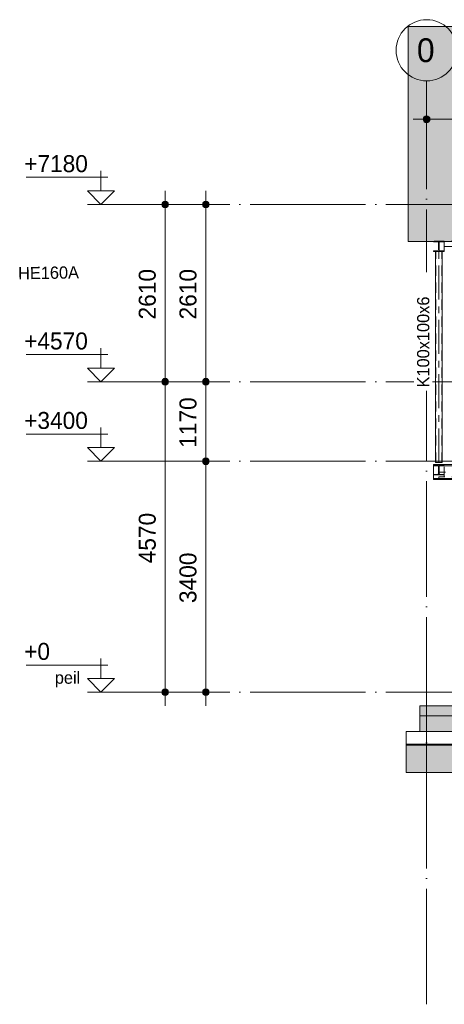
# Model space of a CAD drawing. Header units: millimetres. Extents: x 4517 to 474157, y -4632 to 9900.
# Tile 19 of 114: x 164040 to 170296, y -4594 to 9900. Entities that reach past the tile are written whole.
import ezdxf

# ---------------------------------------------------------------- set-up
doc = ezdxf.new("R2010")
doc.units = ezdxf.units.MM
for name, pattern in [('WSP_hartlijn', [800, 500, -100, 100, -100]), ('WSP_hhidden', [250, 150, -100]), ('WSP_stramienlijn', [2000, 1700, -150, 0, -150])]:
    doc.linetypes.add(name, pattern=pattern)
for name, color, linetype, lineweight in [('00_algemeen - hartlijn', 7, 'WSP_hartlijn', 13), ('00_algemeen - hhidden - 0_13mm', 7, 'WSP_hhidden', 13), ('00_maatvoering', 8, 'Continuous', 13), ('00_maatvoering-100', 8, 'Continuous', 13), ('07_stramien', 4, 'Continuous', 13), ('07_stramien - levels', 7, 'Continuous', 13), ('23_vloeren', 2, 'Continuous', 18), ('28_hoofddraagconstructies - kolommen en liggers', 1, 'Continuous', 13), ('28_hoofddraagconstructies - kolommen en liggers - staal', 1, 'Continuous', 13), ('28_hoofddraagconstructies - tags', 7, 'Continuous', 18)]:
    doc.layers.add(name, color=color, linetype=linetype, lineweight=lineweight)
doc.layers.add('16_funderingsconstructies - voeten en balken', color=2, linetype='Continuous')
doc.styles.add('Revittext', font='txt', dxfattribs={"height": 250})
doc.styles.add('Revittext_1', font='txt', dxfattribs={"height": 180})
doc.styles.add('Revittext_2', font='txt', dxfattribs={"height": 350})
doc.dimstyles.new('WSP_25_-_transparant', dxfattribs={"dimscale": 304.8, "dimtxt": 252.223969, "dimasz": 1.312336, "dimexe": 0.656168, "dimexo": 0.0625, "dimgap": 0.213255, "dimtad": 1, "dimdec": 0, "dimzin": 0, "dimdsep": 46, "dimtxsty": 'Revittext', "dimblk1": 'DOTSMALL', "dimblk2": 'DOTSMALL', "dimsah": 1, "dimcen": 0.09, "dimdle": 0.656168, "dimazin": 0, "dimtfac": 1, "dimtdec": 4, "dimtix": 1, "dimtmove": 0, "dimatfit": 3, "dimfxl": 0.656168, "dimfxlon": 1, "dimtvp": 1, "dimtolj": 1, "dimtzin": 0, "dimarcsym": 2})

# ---------------------------------------------------------------- blocks, each defined once
blk = doc.blocks.new('28_WSP_SF_staal - HE v21-0 - HE220B-1384948-as D')
at = {"layer": '00_algemeen - hartlijn'}
blk.add_line((29080, 3240), (2700, 3240), dxfattribs=at)
blk = doc.blocks.new('28_WSP_SF_staal - HE v21-0 - HE160A-1384899-as D')
at = {"layer": '00_algemeen - hartlijn'}
blk.add_line((15801, 6774), (2860, 6561), dxfattribs=at)
blk = doc.blocks.new('28_WSP_SF_staal - HFL v21-0 - Lequ 200x200x16 - S235-1217638-as D')
at = {"layer": '00_algemeen - hhidden - 0_13mm'}
blk.add_line((2300, -764), (9300, -764), dxfattribs=at)
blk = doc.blocks.new('28_WSP_SC_staal - RHS v18-0 - SHSC 100x100x6 - S275-1249213-as D')
at = {"layer": '00_algemeen - hartlijn'}
blk.add_line((2780, 3380), (2780, 6488), dxfattribs=at)
at = {"layer": '00_algemeen - hhidden - 0_13mm'}
for p, q in [((2736, 3380), (2736, 6488)), ((2824, 3380), (2824, 6488))]:
    blk.add_line(p, q, dxfattribs=at)
blk = doc.blocks.new('Structural Framing 1 - Structural Framing 1-1333742-as D')
at = {"layer": '28_hoofddraagconstructies - kolommen en liggers'}
blk.add_hatch(color=256, dxfattribs=at).paths.add_polyline_path([(4452, 6637), (5360, 6637), (5360, 9800), (2330, 9800), (2330, 6637), (4348, 6637)])
for p, q in [((2330, 9800), (5360, 9800)), ((2330, 6637), (2330, 9800)), ((5360, 6637), (5360, 9800)), ((5360, 6637), (2330, 6637))]:
    blk.add_line(p, q, dxfattribs=at)
blk = doc.blocks.new('Floors 6 - Floors 6-1343422-as D')
at = {"layer": '23_vloeren', "linetype": 'WSP_hhidden', "lineweight": 13}
for p, q in [((2860, 3170), (2780, 3170)), ((2780, 3164), (2780, 3170)), ((2780, 3146), (2780, 3164)), ((9870, 3170), (2860, 3170)), ((9870, 3170), (9870, 3164)), ((9870, 3164), (9870, 3146))]:
    blk.add_line(p, q, dxfattribs=at)
blk = doc.blocks.new('Level - Level _ description-214686-as D')
at = {"layer": '07_stramien - levels'}
for p, q in [((-2199, 200), (-2199, 496)), ((-3300, 400), (-2096, 400)), ((-2398, 200), (-2199, 0)), ((-2398, 200), (-2000, 200)), ((-2000, 200), (-2199, 0)), ((-2000, 0), (-2398, 0))]:
    blk.add_line(p, q, dxfattribs=at)
blk = doc.blocks.new('Level - Level-3995-as D')
at = {"layer": '07_stramien - levels'}
for p, q in [((-3300, 3800), (-2096, 3800)), ((-2199, 3600), (-2199, 3896)), ((-2398, 3600), (-2199, 3400)), ((-2398, 3600), (-2000, 3600)), ((-2000, 3600), (-2199, 3400)), ((-2000, 3400), (-2398, 3400))]:
    blk.add_line(p, q, dxfattribs=at)
blk = doc.blocks.new('Grid - Stramienbol 9_0mm-3500-as D')
at = {"layer": '07_stramien'}
blk.add_circle((5000, 9450), 450, dxfattribs=at)
blk = doc.blocks.new('DIMBLOCK46-as D')
at = {"layer": '00_maatvoering-100'}
h = blk.add_hatch(color=256, dxfattribs=at)
edge = h.paths.add_edge_path()
edge.add_arc((170035, 8434), 50, 0, 360)
h = blk.add_hatch(color=256, dxfattribs=at)
edge = h.paths.add_edge_path()
edge.add_arc((172435, 8434), 50, 0, 360)
for p, q in [((170035, 8634), (170035, 8234)), ((170035, 8434), (170035, 8634)), ((172435, 8634), (172435, 8234)), ((172435, 8434), (172435, 8634)), ((169835, 8434), (172435, 8434))]:
    blk.add_line(p, q, dxfattribs=at)
for centre in [(170035, 8434), (172435, 8434)]:
    blk.add_circle(centre, 50, dxfattribs=at)
at = {"layer": '00_maatvoering-100', "color": 0, "insert": (170847, 8823), "char_height": 250, "width": 931.29, "attachment_point": 1, "line_spacing_factor": 0.931288, "style": 'Revittext'}
blk.add_mtext('2400', dxfattribs=at)
blk = doc.blocks.new('_DotSmall')
at = {"color": 0, "linetype": 'ByBlock', "const_width": 0.5}
blk.add_lwpolyline([(-0.0625, 0, 1), (0.0625, 0, 1)], format="xyb", close=True, dxfattribs=at)
blk = doc.blocks.new('DIMBLOCK60-as D')
at = {"layer": '00_maatvoering-100'}
h = blk.add_hatch(color=256, dxfattribs=at)
edge = h.paths.add_edge_path()
edge.add_arc((166183, 7180), 50, 0, 360)
h = blk.add_hatch(color=256, dxfattribs=at)
edge = h.paths.add_edge_path()
edge.add_arc((166183, 4570), 50, 0, 360)
for p, q in [((166183, 7380), (166183, 4570)), ((166383, 7180), (165983, 7180)), ((166183, 7180), (166383, 7180)), ((166383, 4570), (165983, 4570)), ((166183, 4570), (166383, 4570))]:
    blk.add_line(p, q, dxfattribs=at)
for centre in [(166183, 7180), (166183, 4570)]:
    blk.add_circle(centre, 50, dxfattribs=at)
at = {"layer": '00_maatvoering-100', "color": 0, "insert": (165794, 5487), "char_height": 250, "width": 931.29, "attachment_point": 1, "rotation": 90, "line_spacing_factor": 0.931288, "style": 'Revittext'}
blk.add_mtext('2610', dxfattribs=at)
blk = doc.blocks.new('DIMBLOCK61-as D')
at = {"layer": '00_maatvoering-100'}
h = blk.add_hatch(color=256, dxfattribs=at)
edge = h.paths.add_edge_path()
edge.add_arc((166183, 4570), 50, 0, 360)
h = blk.add_hatch(color=256, dxfattribs=at)
edge = h.paths.add_edge_path()
edge.add_arc((166183, 0), 50, 0, 360)
for p, q in [((166383, 4570), (165983, 4570)), ((166183, 4570), (166183, -200)), ((166183, 4570), (166383, 4570)), ((166383, 0), (165983, 0)), ((166183, 0), (166383, 0))]:
    blk.add_line(p, q, dxfattribs=at)
for centre in [(166183, 4570), (166183, 0)]:
    blk.add_circle(centre, 50, dxfattribs=at)
at = {"layer": '00_maatvoering-100', "color": 0, "insert": (165794, 1897), "char_height": 250, "width": 931.29, "attachment_point": 1, "rotation": 90, "line_spacing_factor": 0.931288, "style": 'Revittext'}
blk.add_mtext('4570', dxfattribs=at)
blk = doc.blocks.new('DIMBLOCK64-as D')
at = {"layer": '00_maatvoering-100'}
h = blk.add_hatch(color=256, dxfattribs=at)
edge = h.paths.add_edge_path()
edge.add_arc((166783, 7180), 50, 0, 360)
h = blk.add_hatch(color=256, dxfattribs=at)
edge = h.paths.add_edge_path()
edge.add_arc((166783, 4570), 50, 0, 360)
for p, q in [((166783, 7380), (166783, 4570)), ((166983, 7180), (166583, 7180)), ((166783, 7180), (166983, 7180)), ((166983, 4570), (166583, 4570)), ((166783, 4570), (166983, 4570))]:
    blk.add_line(p, q, dxfattribs=at)
for centre in [(166783, 7180), (166783, 4570)]:
    blk.add_circle(centre, 50, dxfattribs=at)
at = {"layer": '00_maatvoering-100', "color": 0, "insert": (166394, 5487), "char_height": 250, "width": 931.29, "attachment_point": 1, "rotation": 90, "line_spacing_factor": 0.931288, "style": 'Revittext'}
blk.add_mtext('2610', dxfattribs=at)
blk = doc.blocks.new('DIMBLOCK65-as D')
at = {"layer": '00_maatvoering-100'}
h = blk.add_hatch(color=256, dxfattribs=at)
edge = h.paths.add_edge_path()
edge.add_arc((166783, 4570), 50, 0, 360)
h = blk.add_hatch(color=256, dxfattribs=at)
edge = h.paths.add_edge_path()
edge.add_arc((166783, 3400), 50, 0, 360)
for p, q in [((166983, 4570), (166583, 4570)), ((166783, 4570), (166783, 3400)), ((166783, 4570), (166983, 4570)), ((166983, 3400), (166583, 3400)), ((166783, 3400), (166983, 3400))]:
    blk.add_line(p, q, dxfattribs=at)
for centre in [(166783, 4570), (166783, 3400)]:
    blk.add_circle(centre, 50, dxfattribs=at)
at = {"layer": '00_maatvoering-100', "color": 0, "insert": (166394, 3597), "char_height": 250, "width": 931.29, "attachment_point": 1, "rotation": 90, "line_spacing_factor": 0.931288, "style": 'Revittext'}
blk.add_mtext('1170', dxfattribs=at)
blk = doc.blocks.new('DIMBLOCK66-as D')
at = {"layer": '00_maatvoering-100'}
h = blk.add_hatch(color=256, dxfattribs=at)
edge = h.paths.add_edge_path()
edge.add_arc((166783, 3400), 50, 0, 360)
h = blk.add_hatch(color=256, dxfattribs=at)
edge = h.paths.add_edge_path()
edge.add_arc((166783, 0), 50, 0, 360)
for p, q in [((166983, 3400), (166583, 3400)), ((166783, 3400), (166783, -200)), ((166783, 3400), (166983, 3400)), ((166983, 0), (166583, 0)), ((166783, 0), (166983, 0))]:
    blk.add_line(p, q, dxfattribs=at)
for centre in [(166783, 3400), (166783, 0)]:
    blk.add_circle(centre, 50, dxfattribs=at)
at = {"layer": '00_maatvoering-100', "color": 0, "insert": (166394, 1312), "char_height": 250, "width": 931.29, "attachment_point": 1, "rotation": 90, "line_spacing_factor": 0.931288, "style": 'Revittext'}
blk.add_mtext('3400', dxfattribs=at)

msp = doc.modelspace()

# ---------------------------------------------------------------- hatches: boundary and pattern name
at = {"layer": '16_funderingsconstructies - voeten en balken'}
for points in [[(176935.2, -580), (177135.2, -580), (177135.2, -350), (169935.2, -350), (169935.2, -580), (176928.2, -580)], [(176877.2, -1180), (176935.2, -1180), (176935.2, -780), (169735.2, -780), (169735.2, -1180), (176744.2, -1180)]]:
    msp.add_hatch(color=90, dxfattribs=at).paths.add_polyline_path(points)
at = {"layer": '23_vloeren'}
msp.add_hatch(color=90, dxfattribs=at).paths.add_polyline_path([(177096.9, -350), (177135.2, -350), (177135.2, -200), (169935.2, -200), (169935.2, -350), (176877.2, -350)])

# ---------------------------------------------------------------- linework, layer by layer
at = {"layer": '07_stramien', "linetype": 'WSP_stramienlijn'}
msp.add_line((170035.2, -4594.5), (170035.2, 9000), dxfattribs=at)
at = {"layer": '07_stramien - levels', "linetype": 'WSP_stramienlijn'}
for p, q in [((165435.2, 7180), (221500.6, 7180)), ((165435.2, 4570), (221500.6, 4570)), ((165435.2, 3400), (221500.6, 3400)), ((165435.2, 0), (221500.6, 0))]:
    msp.add_line(p, q, dxfattribs=at)
at = {"layer": '16_funderingsconstructies - voeten en balken', "color": 55, "lineweight": 18}
for p, q in [((169935.2, -350), (177135.2, -350)), ((169935.2, -580), (169935.2, -350)), ((169735.2, -780), (169735.2, -1180)), ((176935.2, -1180), (169735.2, -1180))]:
    msp.add_line(p, q, dxfattribs=at)
at = {"layer": '23_vloeren', "linetype": 'WSP_hhidden', "lineweight": 13}
msp.add_line((170295.2, 3170), (170295.2, 3350), dxfattribs=at)
at = {"layer": '23_vloeren', "color": 55}
for p, q in [((169935.2, -200), (169935.2, -350)), ((169935.2, -200), (177135.2, -200)), ((177235.2, -350), (169935.2, -350))]:
    msp.add_line(p, q, dxfattribs=at)
at = {"layer": '28_hoofddraagconstructies - kolommen en liggers', "linetype": 'WSP_hhidden'}
for p, q in [((172795.1, 6678.2), (170293.9, 6637.1)), ((170295.2, 6640), (170135.2, 6640)), ((170135.2, 6640), (170135.2, 6637)), ((170293.9, 6637), (170293.9, 6637.1)), ((170295.2, 6637), (170295.2, 6640)), ((170135.2, 3341), (170197.2, 3341)), ((170233.2, 3341), (170295.2, 3341)), ((170197.2, 3207), (170135.2, 3207)), ((170135.2, 3198), (170295.2, 3198)), ((170212.2, 3326), (170212.2, 3222)), ((170218.2, 3222), (170218.2, 3326)), ((170295.2, 3207), (170233.2, 3207))]:
    msp.add_line(p, q, dxfattribs=at)
at = {"layer": '28_hoofddraagconstructies - kolommen en liggers', "color": 135}
msp.add_line((170035.2, -350), (170035.2, -1180), dxfattribs=at)
at = {"layer": '28_hoofddraagconstructies - kolommen en liggers', "linetype": 'WSP_hhidden'}
for centre, start, end in [((170197.2, 3326), 0, 90), ((170233.2, 3326), 90, 180), ((170197.2, 3222), 270, 0), ((170233.2, 3222), 180, 270)]:
    msp.add_arc(centre, 15, start, end, dxfattribs=at)
at = {"layer": '28_hoofddraagconstructies - kolommen en liggers - staal'}
for p, q in [((170135.2, 6637), (170135.2, 6631)), ((170135.2, 6631), (170197.2, 6631)), ((170212.2, 6616), (170212.2, 6512)), ((170218.2, 6512), (170218.2, 6616)), ((170233.2, 6631), (170295.2, 6631)), ((170294.1, 6628.1), (170293.9, 6637)), ((170830, 6636.9), (170294.1, 6628.1)), ((170294.3, 6613.1), (170294.1, 6628.1)), ((170296.1, 6509.1), (170294.3, 6613.1)), ((170295.2, 6631), (170295.2, 6637)), ((170197.2, 6497), (170135.2, 6497)), ((170135.2, 6497), (170135.2, 6488)), ((170135.2, 6488), (170295.2, 6488)), ((170165.2, 6488), (170165.2, 3380)), ((170295.2, 6497), (170233.2, 6497)), ((170265.2, 3380), (170265.2, 6488)), ((170295.2, 6488), (170295.2, 6497)), ((170296.3, 6494.1), (170296.1, 6509.1)), ((170135.2, 3334), (170135.2, 3350)), ((172435.2, 3350), (170135.2, 3350)), ((170135.2, 3316), (170135.2, 3334)), ((172435.2, 3334), (170135.2, 3334)), ((170177.2, 3380), (170165.2, 3380)), ((170253.2, 3380), (170177.2, 3380)), ((170265.2, 3380), (170253.2, 3380)), ((170135.2, 3164), (170135.2, 3316)), ((170135.2, 3146), (170135.2, 3164)), ((170135.2, 3130), (170135.2, 3146)), ((196515.2, 3146), (170135.2, 3146)), ((196515.2, 3130), (170135.2, 3130)), ((176928.2, -580), (169735.2, -580)), ((169735.2, -589), (169735.2, -580)), ((169735.2, -746), (169735.2, -589)), ((169735.2, -764), (169735.2, -746)), ((176744.2, -764), (169735.2, -764)), ((169735.2, -773), (169735.2, -764)), ((169735.2, -780), (169735.2, -773)), ((176735.2, -780), (169735.2, -780))]:
    msp.add_line(p, q, dxfattribs=at)
for centre, start, end in [((170197.2, 6616), 0, 90), ((170233.2, 6616), 90, 180), ((170197.2, 6512), 270, 0), ((170233.2, 6512), 180, 270)]:
    msp.add_arc(centre, 15, start, end, dxfattribs=at)

# ---------------------------------------------------------------- block references
at = {"layer": '00_algemeen - hartlijn'}
for name in ['28_WSP_SF_staal - HE v21-0 - HE160A-1384899-as D', '28_WSP_SF_staal - HE v21-0 - HE220B-1384948-as D']:
    msp.add_blockref(name, (167435.2, 0), dxfattribs=at)
at = {"layer": '00_algemeen - hhidden - 0_13mm'}
for name in ['28_WSP_SC_staal - RHS v18-0 - SHSC 100x100x6 - S275-1249213-as D', '28_WSP_SF_staal - HFL v21-0 - Lequ 200x200x16 - S235-1217638-as D']:
    msp.add_blockref(name, (167435.2, 0), dxfattribs=at)
at = {"layer": '07_stramien'}
msp.add_blockref('Grid - Stramienbol 9_0mm-3500-as D', (165035.2, 0), dxfattribs=at)
at = {"layer": '07_stramien - levels'}
for name, p in [('Level - Level-3995-as D', (167435.2, 3780)), ('Level - Level-3995-as D', (167435.2, 1170)), ('Level - Level-3995-as D', (167435.2, 0)), ('Level - Level _ description-214686-as D', (167435.2, 0))]:
    msp.add_blockref(name, p, dxfattribs=at)
at = {"layer": '23_vloeren', "linetype": 'WSP_hhidden', "lineweight": 13}
msp.add_blockref('Floors 6 - Floors 6-1343422-as D', (167435.2, 0), dxfattribs=at)
at = {"layer": '28_hoofddraagconstructies - kolommen en liggers'}
msp.add_blockref('Structural Framing 1 - Structural Framing 1-1333742-as D', (167435.2, 0), dxfattribs=at)

# ---------------------------------------------------------------- texts
at = {"layer": '07_stramien', "insert": (169892.6, 9625.6), "char_height": 350, "width": 336.709, "attachment_point": 1, "style": 'Revittext_2'}
msp.add_mtext('0', dxfattribs=at)
at = {"layer": '07_stramien - levels', "attachment_point": 1}
for s, insert, char_height, width, style in [('+7180', (164105.5, 7905.7), 250, 1178.481, 'Revittext'), ('+4570', (164105.5, 5295.7), 250, 1178.481, 'Revittext'), ('+3400', (164105.5, 4125.7), 250, 1178.481, 'Revittext'), ('+0', (164105.5, 725.7), 250, 481.012, 'Revittext'), ('peil', (164557.7, 304.4), 180, 440.928, 'Revittext_1')]:
    msp.add_mtext(s, dxfattribs=dict(at, insert=insert, char_height=char_height, width=width, style=style))
at = {"layer": '28_hoofddraagconstructies - tags', "lineweight": 13, "insert": (164015.1, 6257), "char_height": 180, "width": 1122.362, "attachment_point": 1, "rotation": 0.94258, "style": 'Revittext_1'}
msp.add_mtext('HE160A', dxfattribs=at)

# ---------------------------------------------------------------- dimensions: what is measured, and where the dimension line sits
at = {"layer": '00_maatvoering'}
dim = msp.add_linear_dim(base=(172435.2, 8434.4), p1=(170035.2, 8634.4), p2=(172435.2, 8634.4), dimstyle='WSP_25_-_transparant', override={"dimpost": '<>', "dimfxl": 2400}, dxfattribs=at)
dim.commit()
dim.dimension.update_dxf_attribs({"geometry": 'DIMBLOCK46-as D', "text_midpoint": (171235.2, 8627.1)})
for base, p1, p2, override, picture, middle in [((166183.1, 4570), (166383.1, 7180), (166383.1, 4570), {"dimpost": '<>', "dimfxl": 2610}, 'DIMBLOCK60-as D', (165990.4, 5875)), ((166783.1, 4570), (166983.1, 7180), (166983.1, 4570), {"dimpost": '<>', "dimfxl": 2610}, 'DIMBLOCK64-as D', (166590.4, 5875)), ((166183.1, 0), (166383.1, 4570), (166383.1, 0), {"dimpost": '<>', "dimfxl": 4570}, 'DIMBLOCK61-as D', (165990.4, 2285)), ((166783.1, 3400), (166983.1, 4570), (166983.1, 3400), {"dimpost": '<>', "dimfxl": 1170}, 'DIMBLOCK65-as D', (166590.4, 3985)), ((166783.1, 0), (166983.1, 3400), (166983.1, 0), {"dimpost": '<>', "dimfxl": 3400}, 'DIMBLOCK66-as D', (166590.4, 1700))]:
    dim = msp.add_linear_dim(base=base, p1=p1, p2=p2, angle=90, dimstyle='WSP_25_-_transparant', override=override, dxfattribs=at)
    dim.commit()
    dim.dimension.update_dxf_attribs({"geometry": picture, "text_midpoint": middle})

# ---------------------------------------------------------------- next in the draw order: texts
at = {"layer": '28_hoofddraagconstructies - tags', "lineweight": 13, "insert": (169894.6, 4486), "char_height": 180, "width": 1651.476, "attachment_point": 1, "rotation": 90, "style": 'Revittext_1', "bg_fill": 3, "box_fill_scale": 1.25, "bg_fill_color": 256, "bg_fill_true_color": 13158600, "bg_fill_transparency": 0}
msp.add_mtext('K100x100x6', dxfattribs=at)

doc.saveas('drawing.dxf')
